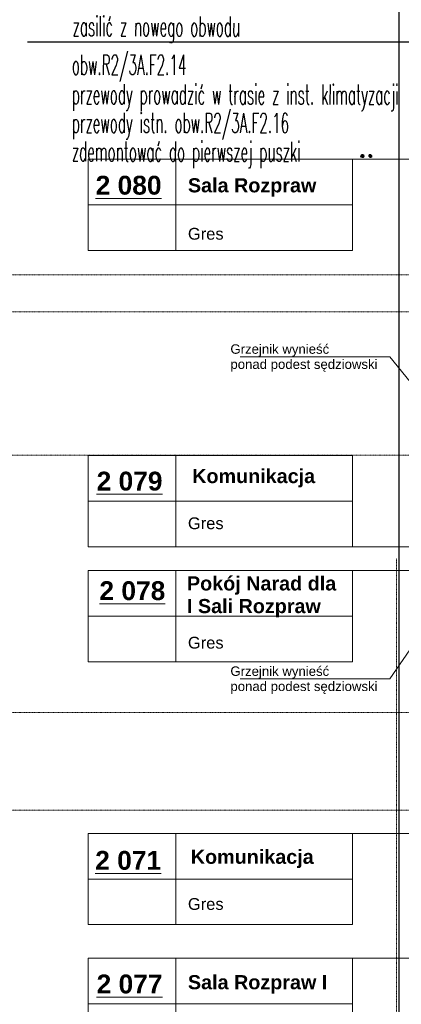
# Model space of a CAD drawing. Header units: millimetres. Extents: x -8838 to 31257, y -6224 to 3754.
# Tile 148 of 185: x -615 to -97, y -2191 to -853. Entities that reach past the tile are written whole.
import ezdxf
from ezdxf.enums import TextEntityAlignment as Align

# ---------------------------------------------------------------- set-up
doc = ezdxf.new("R2010")
doc.units = ezdxf.units.MM
doc.header["$LTSCALE"] = 10
doc.header["$MEASUREMENT"] = 0
for name, pattern in [('rzut 2 pietra$0$ArchiTECH.PC 5. Line Type', [0.0053, 0.003, -0.001, 0.0003, -0.001]), ('rzut 2 pietra$0$ArchiTECH.PC Solid Line Type', [0]), ('SUFIT_2 PIETRO$0$ArchiTECH.PC Solid Line Type', [0])]:
    doc.linetypes.add(name, pattern=pattern)
for name, color, linetype, lineweight in [('_Etap_2_opis', 7, 'CONTINUOUS', 30), ('_Etap_3_opis', 7, 'CONTINUOUS', 30), ('IS_ARCH', 254, 'CONTINUOUS', 18), ('KLIMA_BEZ_ZMIAN', 5, 'CONTINUOUS', 30)]:
    doc.layers.add(name, color=color, linetype=linetype, lineweight=lineweight)
doc.layers.add('SUFIT_2 PIETRO$0$INWENTARYZACJA', color=254, linetype='CONTINUOUS')
doc.styles.add('romans1', font='simplex.shx', dxfattribs={"width": 0.8})
doc.styles.add('rzut 2 pietra$0$ArchiTECHStyle1', font='arial.ttf', dxfattribs={"height": 0.16})
doc.styles.add('rzut 2 pietra$0$ArchiTECHStyle2', font='arialbd.ttf', dxfattribs={"height": 0.192})
pattern_1 = [(45, (-10637.71046, -1073.20719), (-0.0883883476, 0.0883883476), [])]

msp = doc.modelspace()

# ---------------------------------------------------------------- hatches: boundary and pattern name
at = {"layer": 'KLIMA_BEZ_ZMIAN', "ltscale": 5}
h = msp.add_hatch(dxfattribs=at)
h.set_pattern_fill('ANSI31', color=256, style=0)
h.set_pattern_definition(pattern_1)
h.paths.add_polyline_path([(-149.4, -1036.6, 2.423133), (-147.4, -1038.6, 0.412689)])
h = msp.add_hatch(dxfattribs=at)
h.set_pattern_fill('ANSI31', color=256, style=0)
h.set_pattern_definition(pattern_1)
h.paths.add_polyline_path([(-149.4, -1036.6, 2.423133), (-147.4, -1038.6, 0.412689)])
h = msp.add_hatch(dxfattribs=at)
h.set_pattern_fill('ANSI31', color=256, style=0)
h.set_pattern_definition(pattern_1)
h.paths.add_polyline_path([(-138.6, -1036.4, 2.352762), (-136.5, -1038.4, 0.425032)])
h = msp.add_hatch(dxfattribs=at)
h.set_pattern_fill('ANSI31', color=256, style=0)
h.set_pattern_definition(pattern_1)
h.paths.add_polyline_path([(-138.6, -1036.4, 2.352762), (-136.5, -1038.4, 0.425032)])

# ---------------------------------------------------------------- linework, layer by layer
at = {"layer": '_Etap_3_opis'}
msp.add_line((-604.1, -883.7), (-17.5, -883.7), dxfattribs=at)
at = {"layer": 'IS_ARCH', "linetype": 'rzut 2 pietra$0$ArchiTECH.PC Solid Line Type'}
for p, q in [((-100, -241), (-100, -3619.8)), ((-521.8, -1042.9), (-163, -1042.9)), ((-521.8, -1042.9), (-521.8, -1166.9)), ((-402.6, -1042.9), (-402.6, -1166.9)), ((-163, -1042.9), (-163, -1166.9)), ((-163, -1042.9), (94, -1042.9)), ((-521.8, -1104.9), (-163, -1104.9)), ((-521.8, -1166.9), (-163, -1166.9)), ((-112.4, -1311.3), (-315.3, -1311.3)), ((-112.4, -1311.3), (-56.5, -1380.4)), ((-521.8, -1445.3), (-163, -1445.3)), ((-521.8, -1445.3), (-521.8, -1569.3)), ((-402.6, -1445.3), (-402.6, -1569.3)), ((-163, -1445.3), (-163, -1569.3)), ((-521.8, -1507.3), (-163, -1507.3)), ((-521.8, -1569.3), (-163, -1569.3)), ((-163, -1569.3), (651.6, -1569.3)), ((-521.8, -1601.7), (-163, -1601.7)), ((-521.8, -1601.7), (-521.8, -1725.6)), ((-402.6, -1601.7), (-402.6, -1725.6)), ((-163, -1601.7), (-163, -1725.6)), ((-163, -1601.7), (94, -1601.7)), ((-112.4, -1748.8), (-49.5, -1657.2)), ((-521.8, -1663.7), (-163, -1663.7)), ((-521.8, -1725.6), (-163, -1725.6)), ((-112.4, -1748.8), (-315.3, -1748.8)), ((-521.8, -1958.6), (-163, -1958.6)), ((-521.8, -1958.6), (-521.8, -2082.5)), ((-402.6, -1958.6), (-402.6, -2082.5)), ((-163, -1958.6), (-163, -2082.5)), ((-163, -1958.6), (687.8, -1958.6)), ((-521.8, -2020.6), (-163, -2020.6)), ((-521.8, -2082.5), (-163, -2082.5)), ((-521.8, -2128.3), (-163, -2128.3)), ((-521.8, -2128.3), (-521.8, -2252.2)), ((-402.6, -2128.3), (-402.6, -2252.2)), ((-163, -2128.3), (-163, -2252.2)), ((-163, -2128.3), (94, -2128.3)), ((-521.8, -2190.3), (-163, -2190.3))]:
    msp.add_line(p, q, dxfattribs=at)
at = {"layer": 'IS_ARCH', "linetype": 'rzut 2 pietra$0$ArchiTECH.PC 5. Line Type'}
for p, q in [((-3581.2, -1200), (11146, -1200)), ((-3581.2, -1250), (11020, -1250)), ((1686.2, -1444.8), (-3581.2, -1444.8)), ((-103.3, -1585.1), (-103.3, -4081.5)), ((-3581.2, -1794.4), (2008.7, -1794.4)), ((-3581.2, -1927), (2008.7, -1927))]:
    msp.add_line(p, q, dxfattribs=at)
at = {"layer": 'KLIMA_BEZ_ZMIAN', "ltscale": 5}
msp.add_circle((-149.4, -1038.6), 2, dxfattribs=at)
msp.add_circle((-149.4, -1038.6), 2, dxfattribs=at)
at = {"layer": 'SUFIT_2 PIETRO$0$INWENTARYZACJA', "linetype": 'SUFIT_2 PIETRO$0$ArchiTECH.PC Solid Line Type'}
msp.add_line((-100, -241), (-100, -3619.8), dxfattribs=at)

# ---------------------------------------------------------------- texts
at = {"layer": '_Etap_2_opis', "style": 'romans1', "width": 0.5}
for s, p in [('zasilić z nowego obwodu', (-543, -875.8)), ('obw.R2/3A.F2.14', (-544.1, -928.1)), ('przewody prowadzić w trasie z inst. klimatyzacji', (-544.1, -968.1)), ('przewody istn. obw.R2/3A.F2.16', (-544.1, -1006.9)), ('zdemontować do pierwszej puszki', (-544.1, -1045.7))]:
    msp.add_text(s, height=27, rotation=359.9189, dxfattribs=at).set_placement(p)
at = {"layer": 'IS_ARCH'}
for s, height, style, p in [('%%u2 080%%u', 25.6, 'rzut 2 pietra$0$ArchiTECHStyle2', (-511.7, -1098.7)), ('Sala Rozpraw', 19.2, 'rzut 2 pietra$0$ArchiTECHStyle2', (-386.4, -1093.7)), ('Gres', 16, 'rzut 2 pietra$0$ArchiTECHStyle1', (-386.4, -1157)), ('Grzejnik wynieść ', 12.8, 'rzut 2 pietra$0$ArchiTECHStyle1', (-328.7, -1311)), ('ponad podest sędziowski', 12.8, 'rzut 2 pietra$0$ArchiTECHStyle1', (-328.7, -1331.6)), ('%%u2 079%%u', 25.6, 'rzut 2 pietra$0$ArchiTECHStyle2', (-510.4, -1500.6)), ('Komunikacja', 19.2, 'rzut 2 pietra$0$ArchiTECHStyle2', (-380.6, -1488.6)), ('Gres', 16, 'rzut 2 pietra$0$ArchiTECHStyle1', (-386.4, -1550.2)), ('%%u2 078%%u', 25.6, 'rzut 2 pietra$0$ArchiTECHStyle2', (-506.6, -1649.4)), ('Pokój Narad dla', 19.2, 'rzut 2 pietra$0$ArchiTECHStyle2', (-387.7, -1634.4)), ('I Sali Rozpraw', 19.2, 'rzut 2 pietra$0$ArchiTECHStyle2', (-387.7, -1665.2)), ('Gres', 16, 'rzut 2 pietra$0$ArchiTECHStyle1', (-386.4, -1712.4)), ('Grzejnik wynieść ', 12.8, 'rzut 2 pietra$0$ArchiTECHStyle1', (-328.7, -1748.5)), ('ponad podest sędziowski', 12.8, 'rzut 2 pietra$0$ArchiTECHStyle1', (-328.7, -1769.1)), ('Komunikacja', 19.2, 'rzut 2 pietra$0$ArchiTECHStyle2', (-382.5, -2005.7)), ('%%u2 071%%u', 25.6, 'rzut 2 pietra$0$ArchiTECHStyle2', (-512.3, -2015.7)), ('Gres', 16, 'rzut 2 pietra$0$ArchiTECHStyle1', (-386.4, -2067.3)), ('%%u2 077%%u', 25.6, 'rzut 2 pietra$0$ArchiTECHStyle2', (-510.4, -2183.6)), ('Sala Rozpraw I', 19.2, 'rzut 2 pietra$0$ArchiTECHStyle2', (-386.4, -2176.1))]:
    msp.add_text(s, height=height, dxfattribs=dict(at, style=style)).set_placement(p, align=Align.BOTTOM_LEFT)

doc.saveas('drawing.dxf')
